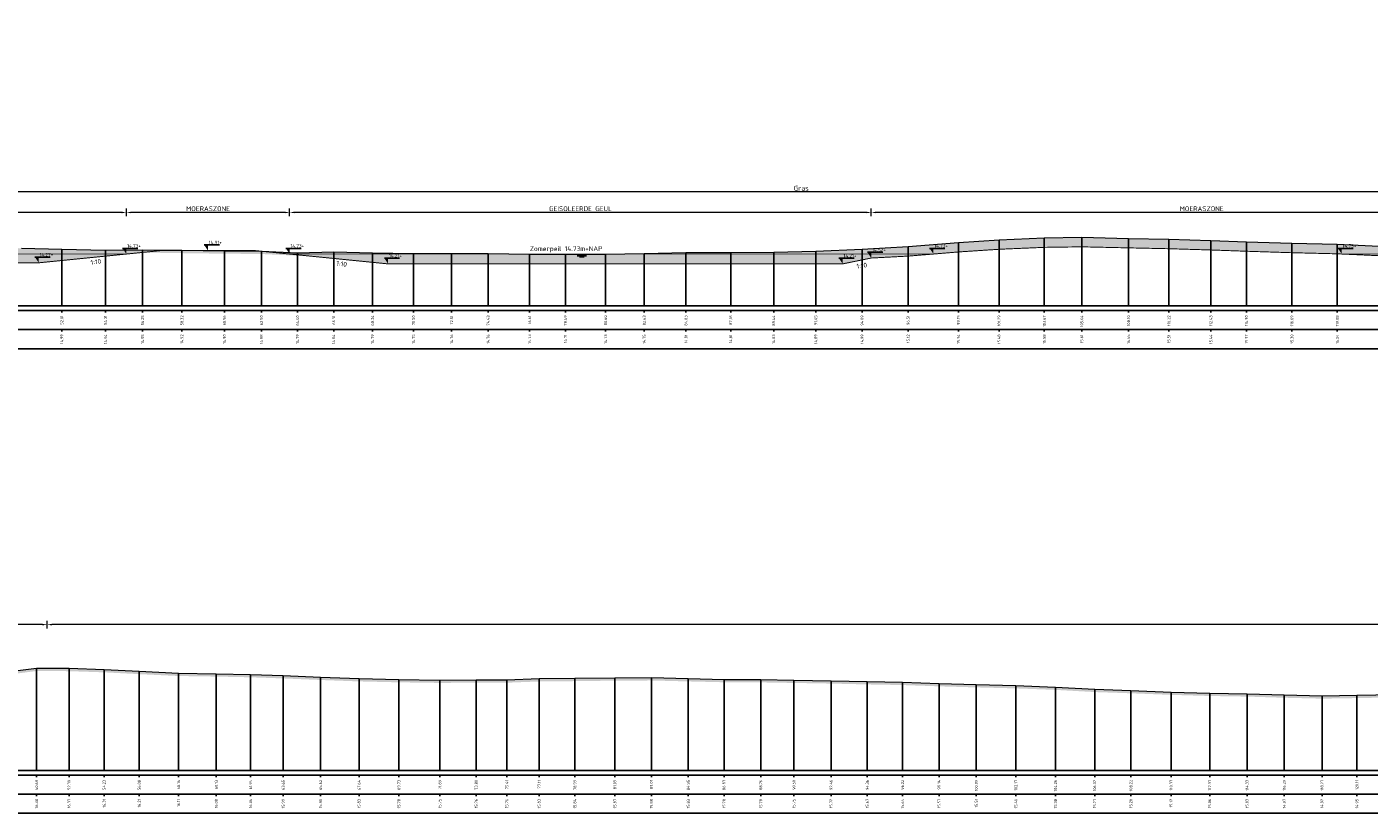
# Model space of a CAD drawing. Header units: metres. Extents: x 197883 to 206898, y 361907 to 364395.
# Tile 145 of 256: x 205834 to 205905, y 363800 to 363841. Entities that reach past the tile are written whole.
import ezdxf
from ezdxf.enums import TextEntityAlignment as Align

# ---------------------------------------------------------------- set-up
doc = ezdxf.new("R2010")
doc.units = ezdxf.units.M
doc.header["$PDMODE"] = 35
doc.header["$PDSIZE"] = 0.075
for name, color, linetype, lineweight in [('B-ME-OB-WATERLIJN-GD1', 150, 'Continuous', 25), ('N-WE-GW-TALUD-T18', 1, 'Continuous', 18), ('TDNA0312_dempen', 41, 'Continuous', 30), ('X-ME-AL-PROFIEL_HUIDIG MAAIVELD-GD', 252, 'Continuous', 0), ('X-XX-AL-DETAIL1-M', 7, 'Continuous', 18), ('X-XX-AL-DETAIL2-M', 11, 'Continuous', 18), ('X-XX-AL-PEILMAAT-SD', 7, 'Continuous', 25)]:
    doc.layers.add(name, color=color, linetype=linetype, lineweight=lineweight)
for name, color, linetype in [('TDNT----_profiel_txt', 10, 'Continuous'), ('X-ME-AL-PROFIEL_WATERLIJN-GD', 150, 'Continuous'), ('X-ME-AL-PROFIELRASTER-S', 7, 'Continuous'), ('XDNL----_dijkcontour', 10, 'Continuous')]:
    doc.layers.add(name, color=color, linetype=linetype)
doc.styles.add('ENV-P', font='ISOCP.SHX')
doc.styles.add('NLCS-ISO', font='NLCS-ISO.ttf', dxfattribs={"height": 1.8})
doc.styles.add('NLCS-ISO-ANNOTATIVE-T18', font='NLCS-ISO.ttf', dxfattribs={"height": 1.8})
doc.styles.add('NLCS-ISO-M100-T25', font='NLCS-ISO.ttf', dxfattribs={"height": 0.25})
doc.dimstyles.new('NLCS-M100-T25-PIJL_L2_H1', dxfattribs={"dimscale": 0.1, "dimtxt": 2.5, "dimasz": 2.5, "dimexe": 2, "dimexo": 2, "dimgap": 0.7, "dimtad": 1, "dimzin": 0, "dimdsep": 46, "dimtxsty": 'NLCS-ISO-M100-T25', "dimcen": 0, "dimdle": 2, "dimclrd": 256, "dimclre": 256, "dimclrt": 256, "dimadec": 1, "dimazin": 0, "dimtfac": 1, "dimtdec": 3, "dimtofl": 0, "dimtmove": 0, "dimatfit": 3, "dimfxl": 2, "dimfxlon": 1, "dimtfillclr": 256, "dimtolj": 1, "dimtzin": 0, "dimlwd": -1, "dimlwe": -1, "dimarcsym": 0})

# ---------------------------------------------------------------- blocks, each defined once
blk = doc.blocks.new('SAL-PROFIELRASTER_BALK_EIND1-D')
at = {"color": 0, "linetype": 'ByBlock', "lineweight": -2, "flags": 128}
for points in [[(0, 0), (1, 0)], [(0, -2.5), (1, -2.5)], [(0, -12.5), (1, -12.5)]]:
    blk.add_lwpolyline(points, dxfattribs=at)
blk = doc.blocks.new('SAL-PROFIELRASTER_BALK_EIND2-D')
at = {"color": 0, "linetype": 'ByBlock', "lineweight": -2}
blk.add_line((1, -12.5), (0, -12.5), dxfattribs=at)
blk = doc.blocks.new('SAL-PROFIELRASTER_BALK_DATA-D')
at = {"color": 0, "linetype": 'ByBlock', "lineweight": -2}
blk.add_lwpolyline([(0, -3.5), (0, -2.5)], dxfattribs=at)
at = {"color": 0, "linetype": 'ByBlock', "lineweight": -2, "style": 'NLCS-ISO-ANNOTATIVE-T18'}
blk.add_attdef('GETAL', text='', height=1.5, rotation=90, dxfattribs=at).set_placement((0.75, -5), align=Align.RIGHT)
blk = doc.blocks.new('SAL-PROFIELRASTER_AANHAAL-D')
at = {"color": 9, "linetype": 'ByBlock', "lineweight": -2, "flags": 128}
blk.add_lwpolyline([(0, 1), (0, 0)], dxfattribs=at)
blk = doc.blocks.new('*D201')
at = {"layer": 'Defpoints', "color": 0, "transparency": 16777216}
for p in [(205787.059, 363832.422), (205787.059, 363826.751), (205962.44, 363826.751)]:
    blk.add_point(p, dxfattribs=at)
at = {"layer": 'X-XX-AL-DETAIL1-M', "color": 253, "transparency": 16777216}
for p, q in [((205787.059, 363832.222), (205787.059, 363832.622)), ((205962.19, 363832.422), (205787.309, 363832.422)), ((205962.44, 363832.222), (205962.44, 363832.622))]:
    blk.add_line(p, q, dxfattribs=at)
for points in [[(205787.309, 363832.464), (205787.309, 363832.381), (205787.059, 363832.422)], [(205962.19, 363832.464), (205962.19, 363832.381), (205962.44, 363832.422)]]:
    blk.add_solid(points, dxfattribs=at)
at = {"layer": 'X-XX-AL-DETAIL1-M', "color": 253, "transparency": 16777216, "insert": (205874.75, 363832.617), "char_height": 0.25, "attachment_point": 5, "style": 'NLCS-ISO-M100-T25'}
blk.add_mtext('\\A1;Gras', dxfattribs=at)
blk = doc.blocks.new('*D206')
at = {"layer": 'Defpoints', "color": 0, "transparency": 16777216}
for p in [(205835.099, 363809.662), (205835.099, 363801.997), (206040.29, 363801.997)]:
    blk.add_point(p, dxfattribs=at)
at = {"layer": 'X-XX-AL-DETAIL1-M', "color": 253, "transparency": 16777216}
for p, q in [((205835.099, 363809.462), (205835.099, 363809.862)), ((206040.04, 363809.662), (205835.349, 363809.662)), ((206040.29, 363809.462), (206040.29, 363809.862))]:
    blk.add_line(p, q, dxfattribs=at)
for points in [[(205835.349, 363809.703), (205835.349, 363809.62), (205835.099, 363809.662)], [(206040.04, 363809.703), (206040.04, 363809.62), (206040.29, 363809.662)]]:
    blk.add_solid(points, dxfattribs=at)
at = {"layer": 'X-XX-AL-DETAIL1-M', "color": 253, "transparency": 16777216, "insert": (205937.694, 363809.857), "char_height": 0.25, "attachment_point": 5, "style": 'NLCS-ISO-M100-T25'}
blk.add_mtext('\\A1;Gras', dxfattribs=at)
blk = doc.blocks.new('*D235')
at = {"layer": 'Defpoints', "color": 0, "transparency": 16777216}
for p in [(205829.954, 363809.662), (205829.954, 363801.997), (205835.099, 363801.997)]:
    blk.add_point(p, dxfattribs=at)
at = {"layer": 'X-XX-AL-DETAIL1-M', "color": 253, "transparency": 16777216}
for p, q in [((205829.954, 363809.462), (205829.954, 363809.862)), ((205834.849, 363809.662), (205830.204, 363809.662)), ((205835.099, 363809.462), (205835.099, 363809.862))]:
    blk.add_line(p, q, dxfattribs=at)
for points in [[(205830.204, 363809.703), (205830.204, 363809.62), (205829.954, 363809.662)], [(205834.849, 363809.703), (205834.849, 363809.62), (205835.099, 363809.662)]]:
    blk.add_solid(points, dxfattribs=at)
at = {"layer": 'X-XX-AL-DETAIL1-M', "color": 253, "transparency": 16777216, "insert": (205832.526, 363809.894), "char_height": 0.25, "attachment_point": 5, "style": 'NLCS-ISO-M100-T25'}
blk.add_mtext('\\A1;Ruigte', dxfattribs=at)
blk = doc.blocks.new('SAL-PEILMAAT_INFRACAD_H01-SOD')
blk.add_line((-2, 3), (6, 3))
blk.add_solid([(-2, 3), (0, 3), (0, 0)])
at = {"style": 'NLCS-ISO'}
blk.add_attdef('...', (0.4, 3.4), '', height=1.8, dxfattribs=at)
blk = doc.blocks.new('*D295')
at = {"layer": 'Defpoints', "color": 0, "transparency": 16777216}
for p in [(205878.432, 363831.341), (205878.432, 363828.944), (205913.174, 363828.955)]:
    blk.add_point(p, dxfattribs=at)
at = {"layer": 'X-XX-AL-DETAIL2-M', "transparency": 16777216}
for p, q in [((205878.432, 363831.141), (205878.432, 363831.541)), ((205913.174, 363831.141), (205913.174, 363831.541)), ((205912.924, 363831.341), (205878.682, 363831.341))]:
    blk.add_line(p, q, dxfattribs=at)
for points in [[(205878.682, 363831.382), (205878.682, 363831.299), (205878.432, 363831.341)], [(205912.924, 363831.382), (205912.924, 363831.299), (205913.174, 363831.341)]]:
    blk.add_solid(points, dxfattribs=at)
at = {"layer": 'X-XX-AL-DETAIL2-M', "transparency": 16777216, "insert": (205895.803, 363831.536), "char_height": 0.25, "attachment_point": 5, "style": 'NLCS-ISO-M100-T25'}
blk.add_mtext('\\A1;MOERASZONE', dxfattribs=at)
blk = doc.blocks.new('*D296')
at = {"layer": 'Defpoints', "color": 0, "transparency": 16777216}
for p in [(205847.848, 363831.341), (205847.848, 363829.154), (205878.432, 363828.944)]:
    blk.add_point(p, dxfattribs=at)
at = {"layer": 'X-XX-AL-DETAIL2-M', "transparency": 16777216}
for p, q in [((205847.848, 363831.141), (205847.848, 363831.541)), ((205878.432, 363831.141), (205878.432, 363831.541)), ((205878.182, 363831.341), (205848.098, 363831.341))]:
    blk.add_line(p, q, dxfattribs=at)
for points in [[(205848.098, 363831.382), (205848.098, 363831.299), (205847.848, 363831.341)], [(205878.182, 363831.382), (205878.182, 363831.299), (205878.432, 363831.341)]]:
    blk.add_solid(points, dxfattribs=at)
at = {"layer": 'X-XX-AL-DETAIL2-M', "transparency": 16777216, "insert": (205863.14, 363831.536), "char_height": 0.25, "attachment_point": 5, "style": 'NLCS-ISO-M100-T25'}
blk.add_mtext('\\A1;GEISOLEERDE GEUL', dxfattribs=at)
blk = doc.blocks.new('*D298')
at = {"layer": 'Defpoints', "color": 0, "transparency": 16777216}
for p in [(205818.706, 363831.341), (205818.706, 363829.099), (205839.264, 363829.154)]:
    blk.add_point(p, dxfattribs=at)
at = {"layer": 'X-XX-AL-DETAIL2-M', "transparency": 16777216}
for p, q in [((205818.706, 363831.141), (205818.706, 363831.541)), ((205839.264, 363831.141), (205839.264, 363831.541)), ((205839.014, 363831.341), (205818.956, 363831.341))]:
    blk.add_line(p, q, dxfattribs=at)
for points in [[(205818.956, 363831.382), (205818.956, 363831.299), (205818.706, 363831.341)], [(205839.014, 363831.382), (205839.014, 363831.299), (205839.264, 363831.341)]]:
    blk.add_solid(points, dxfattribs=at)
at = {"layer": 'X-XX-AL-DETAIL2-M', "transparency": 16777216, "insert": (205828.985, 363831.536), "char_height": 0.25, "attachment_point": 5, "style": 'NLCS-ISO-M100-T25'}
blk.add_mtext('\\A1;GEISOLEERDE GEUL', dxfattribs=at)
blk = doc.blocks.new('*D352')
at = {"layer": 'Defpoints', "color": 0, "transparency": 16777216}
for p in [(205839.264, 363831.341), (205839.264, 363829.154), (205847.848, 363829.154)]:
    blk.add_point(p, dxfattribs=at)
at = {"layer": 'X-XX-AL-DETAIL2-M', "transparency": 16777216}
for p, q in [((205839.264, 363831.141), (205839.264, 363831.541)), ((205847.848, 363831.141), (205847.848, 363831.541)), ((205847.598, 363831.341), (205839.514, 363831.341))]:
    blk.add_line(p, q, dxfattribs=at)
for points in [[(205839.514, 363831.382), (205839.514, 363831.299), (205839.264, 363831.341)], [(205847.598, 363831.382), (205847.598, 363831.299), (205847.848, 363831.341)]]:
    blk.add_solid(points, dxfattribs=at)
at = {"layer": 'X-XX-AL-DETAIL2-M', "transparency": 16777216, "insert": (205843.556, 363831.536), "char_height": 0.25, "attachment_point": 5, "style": 'NLCS-ISO-M100-T25'}
blk.add_mtext('\\A1;MOERASZONE', dxfattribs=at)

msp = doc.modelspace()

# ---------------------------------------------------------------- hatches: boundary and pattern name
at = {"layer": 'TDNA0312_dempen'}
h = msp.add_hatch(color=256, dxfattribs=at)
h.paths.add_polyline_path([(205874.263, 363856.353), (205873.745, 363856.319), (205871.724, 363856.224), (205869.918, 363856.361), (205868.063, 363856.355), (205865.599, 363856.43), (205863.422, 363856.447), (205861.295, 363856.457), (205859.103, 363856.398), (205856.9, 363856.449), (205854.418, 363856.471), (205852.037, 363856.507), (205849.958, 363856.525), (205847.634, 363856.536), (205845.298, 363856.557), (205842.904, 363856.539), (205840.811, 363856.592), (205838.605, 363856.631), (205836.552, 363856.744), (205834.464, 363856.89), (205832.108, 363856.938), (205829.943, 363857.026), (205827.929, 363857.095), (205826.759, 363857.109), (205828.346, 363856.58), (205829.925, 363856.526), (205832.093, 363856.438), (205834.441, 363856.39), (205836.521, 363856.245), (205838.587, 363856.131), (205840.8, 363856.092), (205842.899, 363856.039), (205845.297, 363856.057), (205845.508, 363856.055), (205846.689, 363855.898), (205871.141, 363855.898), (205877.765, 363856.576)])
h.paths.add_polyline_path([(205834.644, 363828.692), (205841.056, 363829.333), (205843.556, 363829.333), (205842.182, 363829.351), (205840.113, 363829.381), (205838.166, 363829.364), (205835.868, 363829.414), (205833.74, 363829.461), (205831.616, 363829.487), (205829.474, 363829.512), (205827.391, 363829.547), (205825.152, 363829.579), (205823.102, 363829.604), (205821.377, 363829.685), (205819.609, 363829.603), (205817.392, 363829.592), (205815.494, 363829.565), (205813.407, 363829.548), (205811.319, 363829.532), (205809.074, 363829.563), (205807.07, 363829.603), (205805.031, 363829.676), (205803.117, 363829.782), (205800.697, 363829.947), (205798.588, 363830.178), (205796.323, 363830.319), (205795.919, 363830.331), (205797.717, 363829.731), (205798.545, 363829.68), (205800.652, 363829.449), (205803.087, 363829.283), (205805.008, 363829.177), (205807.056, 363829.103), (205809.065, 363829.063), (205811.317, 363829.032), (205813.411, 363829.048), (205815.499, 363829.065), (205817.397, 363829.092), (205818.706, 363829.099), (205821.606, 363828.692)])
h.paths.add_polyline_path([(205846.364, 363829.303), (205853.028, 363828.636), (205876.926, 363828.636), (205878.432, 363828.944), (205880.403, 363829.047), (205883.048, 363829.266), (205885.176, 363829.406), (205887.544, 363829.506), (205889.497, 363829.533), (205891.953, 363829.479), (205894.068, 363829.434), (205896.27, 363829.368), (205898.137, 363829.301), (205900.533, 363829.224), (205902.917, 363829.166), (205905.499, 363829.05), (205907.904, 363829.05), (205910.123, 363828.971), (205912.398, 363828.956), (205913.174, 363828.955), (205915.126, 363828.634), (205950.386, 363828.634), (205952.756, 363829.127), (205954.972, 363829.168), (205957.228, 363829.197), (205959.528, 363829.25), (205961.282, 363829.346), (205962.406, 363829.353), (205963.208, 363829.239), (205965.775, 363829.189), (205965.784, 363829.689), (205963.249, 363829.738), (205962.44, 363829.853), (205961.267, 363829.846), (205959.509, 363829.749), (205957.219, 363829.697), (205954.964, 363829.668), (205952.387, 363829.62), (205949.905, 363829.509), (205947.204, 363829.454), (205944.991, 363829.362), (205942.618, 363829.252), (205940.697, 363829.154), (205939.224, 363829.052), (205937.25, 363828.965), (205935.629, 363828.957), (205933.603, 363829.022), (205931.727, 363829.149), (205930.417, 363829.177), (205928.071, 363829.284), (205925.69, 363829.39), (205922.032, 363829.39), (205919.596, 363829.436), (205917.21, 363829.432), (205914.649, 363829.451), (205912.4, 363829.456), (205910.133, 363829.471), (205907.913, 363829.55), (205905.51, 363829.55), (205902.934, 363829.665), (205900.547, 363829.724), (205898.154, 363829.8), (205896.287, 363829.867), (205894.081, 363829.934), (205891.964, 363829.979), (205889.499, 363830.033), (205887.53, 363830.006), (205885.149, 363829.905), (205883.011, 363829.764), (205880.369, 363829.546), (205877.949, 363829.419), (205875.513, 363829.313), (205873.299, 363829.259), (205871.042, 363829.237), (205868.688, 363829.233), (205866.494, 363829.175), (205864.461, 363829.156), (205862.348, 363829.141), (205860.466, 363829.154), (205858.289, 363829.185), (205856.367, 363829.189), (205854.359, 363829.179), (205852.204, 363829.22), (205850.166, 363829.27), (205848.258, 363829.218), (205846.364, 363829.306), (205846.324, 363829.307)])
at = {"layer": 'X-ME-AL-PROFIEL_HUIDIG MAAIVELD-GD'}
h = msp.add_hatch(dxfattribs=at)
h.set_pattern_fill('AGR-MAAIVELD', color=256, scale=0.05, pattern_type=2)
h.set_pattern_definition([(45, (-18.044, 287.2977), (-0.25000007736, 0.25000007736), []), (45, (-18.0797, 287.3334), (0, 0.50000015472), [0.3535535, -0.3535535]), (45, (-18.11543, 287.36912), (0, 0.50000015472), [0.3535535, -0.3535535]), (45, (-18.15164, 287.40533), (0, 0.50000015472), [0.3535535, -0.3535535]), (45, (-18.18686, 287.44055), (0, 0.50000015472), [0.3535535, -0.3535535]), (45, (-18.22257, 287.47626), (0, 0.50000015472), [0.3535535, -0.3535535]), (45, (-18.2583, 287.51198), (0, 0.50000015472), [0.3535535, -0.3535535]), (315, (-18.044, 287.2977), (0.25000007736, 0.25000007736), []), (315, (-18.0083, 287.3334), (0.50000015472, -1e-16), [0.3535535, -0.3535535]), (315, (-17.97257, 287.36912), (0.50000015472, -1e-16), [0.3535535, -0.3535535]), (315, (-17.93636, 287.40533), (0.50000015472, -1e-16), [0.3535535, -0.3535535]), (315, (-17.90114, 287.44055), (0.50000015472, -1e-16), [0.3535535, -0.3535535]), (315, (-17.86543, 287.47626), (0.50000015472, -1e-16), [0.3535535, -0.3535535]), (315, (-17.8297, 287.51198), (0.50000015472, -1e-16), [0.3535535, -0.3535535])])
h.paths.add_polyline_path([(205965.784, 363829.689), (205963.249, 363829.738), (205962.44, 363829.853), (205961.267, 363829.846), (205959.509, 363829.749), (205957.219, 363829.697), (205954.964, 363829.668), (205952.387, 363829.62), (205949.905, 363829.509), (205947.204, 363829.454), (205944.991, 363829.362), (205942.618, 363829.252), (205940.697, 363829.154), (205939.224, 363829.052), (205937.25, 363828.965), (205935.629, 363828.957), (205933.603, 363829.022), (205931.727, 363829.149), (205930.417, 363829.177), (205928.071, 363829.284), (205925.69, 363829.39), (205922.032, 363829.39), (205919.596, 363829.436), (205917.21, 363829.432), (205914.649, 363829.451), (205912.4, 363829.456), (205910.133, 363829.471), (205907.913, 363829.55), (205905.51, 363829.55), (205902.934, 363829.665), (205900.547, 363829.724), (205898.154, 363829.8), (205896.287, 363829.867), (205894.081, 363829.934), (205891.964, 363829.979), (205889.499, 363830.033), (205887.53, 363830.006), (205885.149, 363829.905), (205883.011, 363829.764), (205880.369, 363829.546), (205877.949, 363829.419), (205875.513, 363829.313), (205873.299, 363829.259), (205871.042, 363829.237), (205868.688, 363829.233), (205866.494, 363829.175), (205864.461, 363829.156), (205862.348, 363829.141), (205860.466, 363829.154), (205858.289, 363829.185), (205856.367, 363829.189), (205854.359, 363829.179), (205852.204, 363829.22), (205850.166, 363829.27), (205848.258, 363829.218), (205846.364, 363829.306), (205844.416, 363829.322), (205842.182, 363829.351), (205840.113, 363829.381), (205838.166, 363829.364), (205835.868, 363829.414), (205833.74, 363829.461), (205831.616, 363829.487), (205829.474, 363829.512), (205827.391, 363829.547), (205825.152, 363829.579), (205823.102, 363829.604), (205821.377, 363829.685), (205819.609, 363829.603), (205817.392, 363829.592), (205815.494, 363829.565), (205813.407, 363829.548), (205811.319, 363829.532), (205809.074, 363829.563), (205807.07, 363829.603), (205805.031, 363829.676), (205803.117, 363829.782), (205800.697, 363829.947), (205798.588, 363830.178), (205796.323, 363830.319), (205793.939, 363830.388), (205791.681, 363830.371), (205789.629, 363830.382), (205787.728, 363830.399), (205786.812, 363830.299), (205785.182, 363829.817), (205783.859, 363829.303), (205783.859, 363829.153), (205785.182, 363829.667), (205786.812, 363830.149), (205787.728, 363830.249), (205789.629, 363830.232), (205791.681, 363830.221), (205793.939, 363830.238), (205796.323, 363830.169), (205798.588, 363830.028), (205800.697, 363829.797), (205803.117, 363829.632), (205805.031, 363829.526), (205807.07, 363829.453), (205809.074, 363829.413), (205811.319, 363829.382), (205813.407, 363829.398), (205815.494, 363829.415), (205817.392, 363829.442), (205819.609, 363829.453), (205821.377, 363829.535), (205823.102, 363829.454), (205825.152, 363829.429), (205827.391, 363829.397), (205829.474, 363829.362), (205831.616, 363829.337), (205833.74, 363829.311), (205835.868, 363829.264), (205838.166, 363829.214), (205840.113, 363829.231), (205842.182, 363829.201), (205844.416, 363829.172), (205846.364, 363829.156), (205848.258, 363829.068), (205850.166, 363829.12), (205852.204, 363829.07), (205854.359, 363829.029), (205856.367, 363829.039), (205858.289, 363829.035), (205860.466, 363829.004), (205862.348, 363828.991), (205864.461, 363829.006), (205866.494, 363829.025), (205868.688, 363829.083), (205871.042, 363829.087), (205873.299, 363829.109), (205875.513, 363829.163), (205877.949, 363829.269), (205880.369, 363829.396), (205883.011, 363829.614), (205885.149, 363829.755), (205887.53, 363829.856), (205889.499, 363829.883), (205891.964, 363829.829), (205894.081, 363829.784), (205896.287, 363829.717), (205898.154, 363829.65), (205900.547, 363829.574), (205902.934, 363829.515), (205905.51, 363829.4), (205907.913, 363829.4), (205910.133, 363829.321), (205912.4, 363829.306), (205914.649, 363829.301), (205917.21, 363829.282), (205919.596, 363829.286), (205922.032, 363829.24), (205925.69, 363829.24), (205928.071, 363829.134), (205930.417, 363829.027), (205931.727, 363828.999), (205933.603, 363828.872), (205935.629, 363828.807), (205937.25, 363828.815), (205939.224, 363828.902), (205940.697, 363829.004), (205942.618, 363829.102), (205944.991, 363829.212), (205947.204, 363829.304), (205949.905, 363829.359), (205952.387, 363829.47), (205954.964, 363829.518), (205957.219, 363829.547), (205959.509, 363829.599), (205961.267, 363829.696), (205962.44, 363829.703), (205963.249, 363829.588), (205965.784, 363829.539)])
h = msp.add_hatch(dxfattribs=at)
h.set_pattern_fill('AGR-MAAIVELD', color=256, scale=0.05, pattern_type=2)
h.set_pattern_definition([(45, (-18.044, 300.36698), (-0.25000007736, 0.25000007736), []), (45, (-18.0797, 300.4027), (0, 0.50000015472), [0.3535535, -0.3535535]), (45, (-18.11543, 300.4384), (0, 0.50000015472), [0.3535535, -0.3535535]), (45, (-18.15164, 300.47462), (0, 0.50000015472), [0.3535535, -0.3535535]), (45, (-18.18686, 300.50984), (0, 0.50000015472), [0.3535535, -0.3535535]), (45, (-18.22257, 300.54555), (0, 0.50000015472), [0.3535535, -0.3535535]), (45, (-18.2583, 300.58127), (0, 0.50000015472), [0.3535535, -0.3535535]), (315, (-18.044, 300.36698), (0.25000007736, 0.25000007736), []), (315, (-18.0083, 300.4027), (0.50000015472, -1e-16), [0.3535535, -0.3535535]), (315, (-17.97257, 300.4384), (0.50000015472, -1e-16), [0.3535535, -0.3535535]), (315, (-17.93636, 300.47462), (0.50000015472, -1e-16), [0.3535535, -0.3535535]), (315, (-17.90114, 300.50984), (0.50000015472, -1e-16), [0.3535535, -0.3535535]), (315, (-17.86543, 300.54555), (0.50000015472, -1e-16), [0.3535535, -0.3535535]), (315, (-17.8297, 300.58127), (0.50000015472, -1e-16), [0.3535535, -0.3535535])])
h.paths.add_polyline_path([(206040.922, 363806.91), (206040.922, 363806.76), (206040.29, 363806.78), (206039.434, 363806.717), (206036.984, 363806.652), (206034.483, 363806.694), (206031.974, 363806.701), (206029.75, 363806.714), (206027.797, 363806.702), (206025.385, 363806.717), (206022.882, 363806.696), (206020.63, 363806.695), (206018.4, 363806.628), (206016.144, 363806.556), (206013.871, 363806.421), (206011.878, 363806.337), (206009.697, 363806.305), (206007.742, 363806.325), (206005.542, 363806.366), (206003.474, 363806.303), (206001.389, 363806.247), (205999.113, 363806.145), (205996.659, 363806.074), (205994.307, 363805.951), (205992.266, 363805.915), (205990.176, 363805.887), (205987.939, 363805.87), (205985.877, 363805.9), (205983.763, 363805.839), (205981.763, 363805.866), (205979.701, 363805.781), (205977.448, 363805.801), (205975.444, 363805.809), (205973.472, 363805.79), (205971.544, 363805.803), (205969.716, 363805.83), (205967.667, 363805.929), (205965.623, 363805.995), (205963.521, 363805.994), (205961.651, 363805.976), (205959.553, 363805.945), (205957.82, 363805.947), (205955.567, 363805.956), (205953.473, 363806.06), (205951.484, 363806.183), (205949.464, 363806.309), (205947.487, 363806.423), (205945.407, 363806.553), (205943.244, 363806.616), (205941.407, 363806.657), (205939.416, 363806.637), (205937.238, 363806.66), (205935.246, 363806.636), (205933.269, 363806.651), (205931.183, 363806.665), (205929.19, 363806.711), (205927.334, 363806.73), (205925.221, 363806.772), (205923.26, 363806.802), (205921.366, 363806.86), (205919.439, 363806.879), (205917.4, 363806.894), (205915.328, 363806.815), (205913.49, 363806.617), (205911.67, 363806.37), (205909.802, 363806.104), (205907.976, 363805.91), (205905.957, 363805.833), (205903.966, 363805.799), (205902.133, 363805.769), (205900.146, 363805.817), (205898.192, 363805.877), (205896.225, 363805.909), (205894.194, 363805.969), (205892.083, 363806.051), (205890.178, 363806.116), (205888.118, 363806.231), (205886.031, 363806.309), (205883.951, 363806.361), (205881.995, 363806.417), (205880.078, 363806.485), (205878.219, 363806.517), (205876.314, 363806.562), (205874.364, 363806.595), (205872.62, 363806.624), (205870.69, 363806.631), (205868.807, 363806.675), (205866.868, 363806.725), (205864.949, 363806.716), (205862.846, 363806.69), (205860.967, 363806.672), (205859.266, 363806.608), (205857.656, 363806.611), (205855.75, 363806.597), (205853.59, 363806.627), (205851.501, 363806.676), (205849.476, 363806.751), (205847.51, 363806.833), (205845.796, 363806.892), (205843.989, 363806.93), (205842.011, 363806.96), (205839.936, 363807.059), (205838.093, 363807.153), (205836.25, 363807.214), (205834.544, 363807.223), (205833.554, 363807.098), (205832.055, 363806.687), (205830.961, 363806.301), (205829.954, 363805.777), (205829.04, 363805.371), (205827.353, 363805.262), (205825.489, 363805.124), (205824.557, 363804.9), (205822.769, 363804.581), (205821.6, 363804.681), (205820.075, 363804.612), (205818.656, 363804.579), (205817.321, 363804.574), (205816.051, 363805.057), (205814.377, 363805.211), (205812.952, 363805.239), (205811.783, 363805.269), (205810.347, 363805.64), (205809.236, 363806.141), (205808.261, 363806.71), (205806.796, 363807.094), (205804.768, 363807.093), (205802.865, 363807.064), (205800.317, 363807.042), (205797.51, 363807.033), (205794.666, 363807.026), (205791.843, 363807.038), (205789.176, 363807.055), (205786.385, 363807.023), (205783.859, 363807.033), (205783.859, 363807.183), (205786.385, 363807.173), (205789.176, 363807.205), (205791.843, 363807.188), (205794.666, 363807.176), (205797.51, 363807.183), (205800.317, 363807.192), (205802.865, 363807.214), (205804.768, 363807.243), (205806.796, 363807.244), (205808.261, 363806.86), (205809.236, 363806.291), (205810.347, 363805.79), (205811.783, 363805.419), (205812.952, 363805.389), (205814.377, 363805.361), (205816.051, 363805.207), (205817.321, 363804.724), (205818.656, 363804.729), (205820.075, 363804.762), (205821.6, 363804.831), (205822.769, 363804.731), (205824.557, 363805.05), (205825.489, 363805.274), (205827.353, 363805.412), (205829.04, 363805.521), (205829.954, 363805.927), (205830.961, 363806.451), (205832.055, 363806.837), (205833.554, 363807.248), (205834.544, 363807.373), (205836.25, 363807.364), (205838.093, 363807.303), (205839.936, 363807.209), (205842.011, 363807.11), (205843.989, 363807.08), (205845.796, 363807.042), (205847.51, 363806.983), (205849.476, 363806.901), (205851.501, 363806.826), (205853.59, 363806.777), (205855.75, 363806.747), (205857.656, 363806.761), (205859.266, 363806.758), (205860.967, 363806.822), (205862.846, 363806.84), (205864.949, 363806.866), (205866.868, 363806.875), (205868.807, 363806.825), (205870.69, 363806.781), (205872.62, 363806.774), (205874.364, 363806.745), (205876.314, 363806.712), (205878.219, 363806.667), (205880.078, 363806.635), (205881.995, 363806.567), (205883.951, 363806.511), (205886.031, 363806.459), (205888.118, 363806.381), (205890.178, 363806.266), (205892.083, 363806.201), (205894.194, 363806.119), (205896.225, 363806.059), (205898.192, 363806.027), (205900.146, 363805.967), (205902.133, 363805.919), (205903.966, 363805.949), (205905.957, 363805.983), (205907.976, 363806.06), (205909.802, 363806.254), (205911.67, 363806.52), (205913.49, 363806.767), (205915.328, 363806.965), (205917.4, 363807.044), (205919.439, 363807.029), (205921.366, 363807.01), (205923.26, 363806.952), (205925.221, 363806.922), (205927.334, 363806.88), (205929.19, 363806.861), (205931.183, 363806.815), (205933.269, 363806.801), (205935.246, 363806.786), (205937.238, 363806.81), (205939.416, 363806.787), (205941.407, 363806.807), (205943.244, 363806.766), (205945.407, 363806.703), (205947.487, 363806.573), (205949.464, 363806.459), (205951.484, 363806.333), (205953.473, 363806.21), (205955.567, 363806.106), (205957.82, 363806.097), (205959.553, 363806.095), (205961.651, 363806.126), (205963.521, 363806.144), (205965.623, 363806.145), (205967.667, 363806.079), (205969.716, 363805.98), (205971.544, 363805.953), (205973.472, 363805.94), (205975.444, 363805.959), (205977.448, 363805.951), (205979.701, 363805.931), (205981.763, 363806.016), (205983.763, 363805.989), (205985.877, 363806.05), (205987.939, 363806.02), (205990.176, 363806.037), (205992.266, 363806.065), (205994.307, 363806.101), (205996.659, 363806.224), (205999.113, 363806.295), (206001.389, 363806.397), (206003.474, 363806.453), (206005.542, 363806.516), (206007.742, 363806.475), (206009.697, 363806.455), (206011.878, 363806.487), (206013.871, 363806.571), (206016.144, 363806.706), (206018.4, 363806.778), (206020.63, 363806.845), (206022.882, 363806.846), (206025.385, 363806.867), (206027.797, 363806.852), (206029.75, 363806.864), (206031.974, 363806.851), (206034.483, 363806.844), (206036.984, 363806.802), (206039.434, 363806.867), (206040.29, 363806.93)])

# ---------------------------------------------------------------- linework, layer by layer
at = {"layer": 'B-ME-OB-WATERLIJN-GD1', "const_width": 0.025}
for points in [[(205839.264, 363829.154), (205805.636, 363829.154)], [(205881.699, 363829.154), (205847.848, 363829.154)], [(205954.217, 363829.154), (205903.17, 363829.154)]]:
    msp.add_lwpolyline(points, dxfattribs=at)
at = {"layer": 'X-ME-AL-PROFIEL_HUIDIG MAAIVELD-GD'}
for points in [[(205833.74, 363829.461), (205835.868, 363829.414), (205838.166, 363829.364), (205840.113, 363829.381), (205842.182, 363829.351), (205844.416, 363829.322), (205846.364, 363829.306), (205848.258, 363829.218), (205850.166, 363829.27), (205852.204, 363829.22), (205854.359, 363829.179), (205856.367, 363829.189), (205858.289, 363829.185), (205860.466, 363829.154), (205862.348, 363829.141), (205864.461, 363829.156), (205866.494, 363829.175), (205868.688, 363829.233), (205871.042, 363829.237), (205873.299, 363829.259), (205875.513, 363829.313), (205877.949, 363829.419), (205880.369, 363829.546), (205883.011, 363829.764), (205885.149, 363829.905), (205887.53, 363830.006), (205889.499, 363830.033), (205891.964, 363829.979), (205894.081, 363829.934), (205896.287, 363829.867), (205898.154, 363829.8), (205900.547, 363829.724), (205902.934, 363829.665), (205905.51, 363829.55)], [(205833.554, 363807.248), (205834.544, 363807.373), (205836.25, 363807.364), (205838.093, 363807.303), (205839.936, 363807.209), (205842.011, 363807.11), (205843.989, 363807.08), (205845.796, 363807.042), (205847.51, 363806.983), (205849.476, 363806.901), (205851.501, 363806.826), (205853.59, 363806.777), (205855.75, 363806.747), (205857.656, 363806.761), (205859.266, 363806.758), (205860.967, 363806.822), (205862.846, 363806.84), (205864.949, 363806.866), (205866.868, 363806.875), (205868.807, 363806.825), (205870.69, 363806.781), (205872.62, 363806.774), (205874.364, 363806.745), (205876.314, 363806.712), (205878.219, 363806.667), (205880.078, 363806.635), (205881.995, 363806.567), (205883.951, 363806.511), (205886.031, 363806.459), (205888.118, 363806.381), (205890.178, 363806.266), (205892.083, 363806.201), (205894.194, 363806.119), (205896.225, 363806.059), (205898.192, 363806.027), (205900.146, 363805.967), (205902.133, 363805.919), (205903.966, 363805.949), (205905.957, 363805.983)]]:
    msp.add_lwpolyline(points, dxfattribs=at)
at = {"layer": 'X-ME-AL-PROFIEL_WATERLIJN-GD'}
for points in [[(205862.965, 363829.065), (205863.465, 363829.065)], [(205863.082, 363829.011), (205863.332, 363829.011)]]:
    msp.add_lwpolyline(points, dxfattribs=at)
at = {"layer": 'XDNL----_dijkcontour', "const_width": 0.05}
for points in [[(205913.174, 363828.955), (205912.398, 363828.956), (205910.123, 363828.971), (205907.904, 363829.05), (205905.499, 363829.05), (205902.917, 363829.166), (205900.533, 363829.224), (205898.137, 363829.301), (205896.27, 363829.368), (205894.068, 363829.434), (205891.953, 363829.479), (205889.497, 363829.533), (205887.544, 363829.506), (205885.176, 363829.406), (205883.048, 363829.266), (205880.403, 363829.047), (205878.432, 363828.944)], [(205818.706, 363829.099), (205821.606, 363828.692), (205834.644, 363828.692)], [(205834.644, 363828.692), (205841.056, 363829.333), (205843.556, 363829.333), (205846.056, 363829.333), (205853.028, 363828.636)], [(205853.028, 363828.636), (205876.926, 363828.636), (205878.432, 363828.944)]]:
    msp.add_lwpolyline(points, dxfattribs=at)

# ---------------------------------------------------------------- block references
at = {"layer": 'X-ME-AL-PROFIELRASTER-S'}
for p, yscale in [((205835.868, 363826.427), 2.987), ((205877.949, 363826.427), 2.992000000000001), ((205880.369, 363826.427), 3.119), ((205883.011, 363826.427), 3.337), ((205885.149, 363826.427), 3.478), ((205887.53, 363826.427), 3.579000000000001), ((205889.499, 363826.427), 3.606), ((205891.964, 363826.427), 3.552), ((205894.081, 363826.427), 3.507), ((205896.287, 363826.427), 3.44), ((205898.154, 363826.427), 3.372999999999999), ((205900.547, 363826.427), 3.297000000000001), ((205902.934, 363826.427), 3.238), ((205838.166, 363826.427), 2.936999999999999), ((205840.113, 363826.427), 2.954000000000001), ((205842.182, 363826.427), 2.923999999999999), ((205844.416, 363826.427), 2.895), ((205846.364, 363826.427), 2.879), ((205848.258, 363826.427), 2.791), ((205850.166, 363826.427), 2.843), ((205852.204, 363826.427), 2.792999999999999), ((205854.359, 363826.427), 2.752000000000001), ((205856.367, 363826.427), 2.762), ((205858.289, 363826.427), 2.757999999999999), ((205860.466, 363826.427), 2.727), ((205862.348, 363826.427), 2.714), ((205864.461, 363826.427), 2.728999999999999), ((205866.494, 363826.427), 2.747999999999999), ((205868.688, 363826.427), 2.805999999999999), ((205871.042, 363826.427), 2.81), ((205873.299, 363826.427), 2.832000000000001), ((205875.513, 363826.427), 2.885999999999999), ((205834.544, 363801.997), 5.376000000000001), ((205836.25, 363801.997), 5.367000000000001), ((205838.093, 363801.997), 5.306000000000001), ((205839.936, 363801.997), 5.212), ((205842.011, 363801.997), 5.113), ((205843.989, 363801.997), 5.082999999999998), ((205845.796, 363801.997), 5.045000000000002), ((205847.51, 363801.997), 4.986000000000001), ((205849.476, 363801.997), 4.904), ((205851.501, 363801.997), 4.829000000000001), ((205862.846, 363801.997), 4.843), ((205864.949, 363801.997), 4.869), ((205866.868, 363801.997), 4.878), ((205853.59, 363801.997), 4.779999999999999), ((205855.75, 363801.997), 4.75), ((205857.656, 363801.997), 4.763999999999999), ((205859.266, 363801.997), 4.760999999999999), ((205860.967, 363801.997), 4.824999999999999), ((205868.807, 363801.997), 4.827999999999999), ((205870.69, 363801.997), 4.784000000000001), ((205872.62, 363801.997), 4.776999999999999), ((205874.364, 363801.997), 4.747999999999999), ((205876.314, 363801.997), 4.715), ((205878.219, 363801.997), 4.67), ((205880.078, 363801.997), 4.638), ((205881.995, 363801.997), 4.57), ((205883.951, 363801.997), 4.513999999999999), ((205886.031, 363801.997), 4.462), ((205888.118, 363801.997), 4.384), ((205890.178, 363801.997), 4.269), ((205892.083, 363801.997), 4.204000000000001), ((205894.194, 363801.997), 4.122), ((205896.225, 363801.997), 4.061999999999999), ((205898.192, 363801.997), 4.029999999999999), ((205900.146, 363801.997), 3.970000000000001), ((205902.133, 363801.997), 3.922000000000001), ((205903.966, 363801.997), 3.952)]:
    msp.add_blockref('SAL-PROFIELRASTER_AANHAAL-D', p, dxfattribs=dict(at, yscale=yscale))
at = {"layer": 'X-ME-AL-PROFIELRASTER-S', "yscale": 0.1}
for name, p, xscale, zscale in [('SAL-PROFIELRASTER_BALK_EIND1-D', (205783.859, 363826.427), 182.5505301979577, 182.5505301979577), ('SAL-PROFIELRASTER_BALK_EIND2-D', (205783.859, 363825.427), 182.5505301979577, 182.5505301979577), ('SAL-PROFIELRASTER_BALK_EIND1-D', (205783.859, 363801.997), 257.6883281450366, 257.6883281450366), ('SAL-PROFIELRASTER_BALK_EIND2-D', (205783.859, 363800.997), 257.6883281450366, 257.6883281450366)]:
    msp.add_blockref(name, p, dxfattribs=dict(at, xscale=xscale, zscale=zscale))
at = {"layer": 'X-ME-AL-PROFIELRASTER-S', "xscale": 0.1, "yscale": 0.1, "zscale": 0.1}
for p, values in [((205835.868, 363826.427), {'GETAL': '52.01'}), ((205838.166, 363826.427), {'GETAL': '54.31'}), ((205840.113, 363826.427), {'GETAL': '56.25'}), ((205842.182, 363826.427), {'GETAL': '58.32'}), ((205844.416, 363826.427), {'GETAL': '60.56'}), ((205846.364, 363826.427), {'GETAL': '62.50'}), ((205848.258, 363826.427), {'GETAL': '64.40'}), ((205850.166, 363826.427), {'GETAL': '66.31'}), ((205852.204, 363826.427), {'GETAL': '68.34'}), ((205854.359, 363826.427), {'GETAL': '70.50'}), ((205856.367, 363826.427), {'GETAL': '72.51'}), ((205858.289, 363826.427), {'GETAL': '74.43'}), ((205860.466, 363826.427), {'GETAL': '76.61'}), ((205862.348, 363826.427), {'GETAL': '78.49'}), ((205864.461, 363826.427), {'GETAL': '80.60'}), ((205866.494, 363826.427), {'GETAL': '82.63'}), ((205868.688, 363826.427), {'GETAL': '84.83'}), ((205871.042, 363826.427), {'GETAL': '87.18'}), ((205873.299, 363826.427), {'GETAL': '89.44'}), ((205875.513, 363826.427), {'GETAL': '91.65'}), ((205877.949, 363826.427), {'GETAL': '94.09'}), ((205880.369, 363826.427), {'GETAL': '96.51'}), ((205883.011, 363826.427), {'GETAL': '99.15'}), ((205885.149, 363826.427), {'GETAL': '101.29'}), ((205887.53, 363826.427), {'GETAL': '103.67'}), ((205889.499, 363826.427), {'GETAL': '105.64'}), ((205891.964, 363826.427), {'GETAL': '108.10'}), ((205894.081, 363826.427), {'GETAL': '110.22'}), ((205896.287, 363826.427), {'GETAL': '112.43'}), ((205898.154, 363826.427), {'GETAL': '114.30'}), ((205900.547, 363826.427), {'GETAL': '116.69'}), ((205902.934, 363826.427), {'GETAL': '119.08'}), ((205835.868, 363825.427), {'GETAL': '14.99'}), ((205838.166, 363825.427), {'GETAL': '14.94'}), ((205840.113, 363825.427), {'GETAL': '14.95'}), ((205842.182, 363825.427), {'GETAL': '14.92'}), ((205844.416, 363825.427), {'GETAL': '14.90'}), ((205846.364, 363825.427), {'GETAL': '14.88'}), ((205848.258, 363825.427), {'GETAL': '14.79'}), ((205850.166, 363825.427), {'GETAL': '14.84'}), ((205852.204, 363825.427), {'GETAL': '14.79'}), ((205854.359, 363825.427), {'GETAL': '14.75'}), ((205856.367, 363825.427), {'GETAL': '14.76'}), ((205858.289, 363825.427), {'GETAL': '14.76'}), ((205860.466, 363825.427), {'GETAL': '14.73'}), ((205862.348, 363825.427), {'GETAL': '14.71'}), ((205864.461, 363825.427), {'GETAL': '14.73'}), ((205866.494, 363825.427), {'GETAL': '14.75'}), ((205868.688, 363825.427), {'GETAL': '14.81'}), ((205871.042, 363825.427), {'GETAL': '14.81'}), ((205873.299, 363825.427), {'GETAL': '14.83'}), ((205875.513, 363825.427), {'GETAL': '14.89'}), ((205877.949, 363825.427), {'GETAL': '14.99'}), ((205880.369, 363825.427), {'GETAL': '15.12'}), ((205883.011, 363825.427), {'GETAL': '15.34'}), ((205885.149, 363825.427), {'GETAL': '15.48'}), ((205887.53, 363825.427), {'GETAL': '15.58'}), ((205889.499, 363825.427), {'GETAL': '15.61'}), ((205891.964, 363825.427), {'GETAL': '15.55'}), ((205894.081, 363825.427), {'GETAL': '15.51'}), ((205896.287, 363825.427), {'GETAL': '15.44'}), ((205898.154, 363825.427), {'GETAL': '15.37'}), ((205900.547, 363825.427), {'GETAL': '15.30'}), ((205902.934, 363825.427), {'GETAL': '15.24'}), ((205834.544, 363801.997), {'GETAL': '50.69'}), ((205836.25, 363801.997), {'GETAL': '52.39'}), ((205838.093, 363801.997), {'GETAL': '54.23'}), ((205839.936, 363801.997), {'GETAL': '56.08'}), ((205842.011, 363801.997), {'GETAL': '58.15'}), ((205843.989, 363801.997), {'GETAL': '60.13'}), ((205845.796, 363801.997), {'GETAL': '61.94'}), ((205847.51, 363801.997), {'GETAL': '63.65'}), ((205849.476, 363801.997), {'GETAL': '65.62'}), ((205851.501, 363801.997), {'GETAL': '67.64'}), ((205853.59, 363801.997), {'GETAL': '69.73'}), ((205855.75, 363801.997), {'GETAL': '71.89'}), ((205857.656, 363801.997), {'GETAL': '73.80'}), ((205859.266, 363801.997), {'GETAL': '75.41'}), ((205860.967, 363801.997), {'GETAL': '77.11'}), ((205862.846, 363801.997), {'GETAL': '78.99'}), ((205864.949, 363801.997), {'GETAL': '81.09'}), ((205866.868, 363801.997), {'GETAL': '83.01'}), ((205868.807, 363801.997), {'GETAL': '84.95'}), ((205870.69, 363801.997), {'GETAL': '86.83'}), ((205872.62, 363801.997), {'GETAL': '88.76'}), ((205874.364, 363801.997), {'GETAL': '90.50'}), ((205876.314, 363801.997), {'GETAL': '92.46'}), ((205878.219, 363801.997), {'GETAL': '94.36'}), ((205880.078, 363801.997), {'GETAL': '96.22'}), ((205881.995, 363801.997), {'GETAL': '98.14'}), ((205883.951, 363801.997), {'GETAL': '100.09'}), ((205886.031, 363801.997), {'GETAL': '102.17'}), ((205888.118, 363801.997), {'GETAL': '104.26'}), ((205890.178, 363801.997), {'GETAL': '106.32'}), ((205892.083, 363801.997), {'GETAL': '108.22'}), ((205894.194, 363801.997), {'GETAL': '110.33'}), ((205896.225, 363801.997), {'GETAL': '112.37'}), ((205898.192, 363801.997), {'GETAL': '114.33'}), ((205900.146, 363801.997), {'GETAL': '116.29'}), ((205902.133, 363801.997), {'GETAL': '118.27'}), ((205903.966, 363801.997), {'GETAL': '120.11'}), ((205834.544, 363800.997), {'GETAL': '16.38'}), ((205836.25, 363800.997), {'GETAL': '16.37'}), ((205838.093, 363800.997), {'GETAL': '16.31'}), ((205839.936, 363800.997), {'GETAL': '16.21'}), ((205842.011, 363800.997), {'GETAL': '16.11'}), ((205843.989, 363800.997), {'GETAL': '16.08'}), ((205845.796, 363800.997), {'GETAL': '16.05'}), ((205847.51, 363800.997), {'GETAL': '15.99'}), ((205849.476, 363800.997), {'GETAL': '15.90'}), ((205851.501, 363800.997), {'GETAL': '15.83'}), ((205853.59, 363800.997), {'GETAL': '15.78'}), ((205855.75, 363800.997), {'GETAL': '15.75'}), ((205857.656, 363800.997), {'GETAL': '15.76'}), ((205859.266, 363800.997), {'GETAL': '15.76'}), ((205860.967, 363800.997), {'GETAL': '15.83'}), ((205862.846, 363800.997), {'GETAL': '15.84'}), ((205864.949, 363800.997), {'GETAL': '15.87'}), ((205866.868, 363800.997), {'GETAL': '15.88'}), ((205868.807, 363800.997), {'GETAL': '15.83'}), ((205870.69, 363800.997), {'GETAL': '15.78'}), ((205872.62, 363800.997), {'GETAL': '15.78'}), ((205874.364, 363800.997), {'GETAL': '15.75'}), ((205876.314, 363800.997), {'GETAL': '15.72'}), ((205878.219, 363800.997), {'GETAL': '15.67'}), ((205880.078, 363800.997), {'GETAL': '15.64'}), ((205881.995, 363800.997), {'GETAL': '15.57'}), ((205883.951, 363800.997), {'GETAL': '15.51'}), ((205886.031, 363800.997), {'GETAL': '15.46'}), ((205888.118, 363800.997), {'GETAL': '15.38'}), ((205890.178, 363800.997), {'GETAL': '15.27'}), ((205892.083, 363800.997), {'GETAL': '15.20'}), ((205894.194, 363800.997), {'GETAL': '15.12'}), ((205896.225, 363800.997), {'GETAL': '15.06'}), ((205898.192, 363800.997), {'GETAL': '15.03'}), ((205900.146, 363800.997), {'GETAL': '14.97'}), ((205902.133, 363800.997), {'GETAL': '14.92'}), ((205903.966, 363800.997), {'GETAL': '14.95'})]:
    msp.add_blockref('SAL-PROFIELRASTER_BALK_DATA-D', p, dxfattribs=at).add_auto_attribs(values)
at = {"layer": 'X-XX-AL-PEILMAAT-SD', "xscale": 0.1, "yscale": 0.1, "zscale": 0.1}
for p, values in [((205839.264, 363829.154), {'...': '14.73+'}), ((205843.556, 363829.333), {'...': '14.91+'}), ((205847.848, 363829.154), {'...': '14.73+'}), ((205878.432, 363828.944), {'...': '14.52+'}), ((205881.699, 363829.154), {'...': '14.73+'}), ((205903.17, 363829.154), {'...': '14.73+'}), ((205834.658, 363828.694), {'...': '14.27+'}), ((205853.028, 363828.636), {'...': '14.21+'}), ((205876.93, 363828.637), {'...': '14.21+'})]:
    msp.add_blockref('SAL-PEILMAAT_INFRACAD_H01-SOD', p, dxfattribs=at).add_auto_attribs(values)

# ---------------------------------------------------------------- texts
at = {"layer": 'N-WE-GW-TALUD-T18', "color": 0, "char_height": 0.25, "attachment_point": 8, "style": 'NLCS-ISO-M100-T25'}
for insert, rotation in [((205837.676, 363828.618), 8.57173), ((205850.567, 363828.517), 352.42077), ((205877.949, 363828.422), 8.57173)]:
    msp.add_mtext_dynamic_manual_height_columns('1:10', width=2.54965, gutter_width=1.25, heights=[0], dxfattribs=dict(at, insert=insert, rotation=rotation))
at = {"layer": 'TDNT----_profiel_txt', "color": 150, "insert": (205860.477, 363829.237), "char_height": 0.25, "attachment_point": 7, "style": 'ENV-P'}
msp.add_mtext_dynamic_manual_height_columns('Zomerpeil 14.73m+NAP', width=15.43377, gutter_width=2.25, heights=[0], dxfattribs=at)

# ---------------------------------------------------------------- dimensions: what is measured, and where the dimension line sits
at = {"layer": 'X-XX-AL-DETAIL1-M', "color": 253}
for base, p1, p2, text, picture, middle in [((205787.059, 363832.422), (205962.44, 363826.751), (205787.059, 363826.751), 'Gras', '*D201', (205874.75, 363832.422)), ((205829.954, 363809.662), (205835.099, 363801.997), (205829.954, 363801.997), 'Ruigte', '*D235', (205832.526, 363809.662)), ((205835.099, 363809.662), (206040.29, 363801.997), (205835.099, 363801.997), 'Gras', '*D206', (205937.694, 363809.662))]:
    dim = msp.add_linear_dim(base=base, p1=p1, p2=p2, text=text, dimstyle='NLCS-M100-T25-PIJL_L2_H1', override={"dimclrd": 253, "dimclre": 253, "dimclrt": 253}, dxfattribs=at)
    dim.commit()
    dim.dimension.update_dxf_attribs({"geometry": picture, "text_midpoint": middle, "dimtype": 160})
at = {"layer": 'X-XX-AL-DETAIL2-M'}
for base, p1, p2, text, picture, middle in [((205818.706, 363831.341), (205839.264, 363829.154), (205818.706, 363829.099), 'GEISOLEERDE GEUL', '*D298', (205828.985, 363831.536)), ((205839.264, 363831.341), (205847.848, 363829.154), (205839.264, 363829.154), 'MOERASZONE', '*D352', (205843.556, 363831.536)), ((205847.848, 363831.341), (205878.432, 363828.944), (205847.848, 363829.154), 'GEISOLEERDE GEUL', '*D296', (205863.14, 363831.536)), ((205878.432, 363831.341), (205913.174, 363828.955), (205878.432, 363828.944), 'MOERASZONE', '*D295', (205895.803, 363831.536))]:
    dim = msp.add_linear_dim(base=base, p1=p1, p2=p2, text=text, dimstyle='NLCS-M100-T25-PIJL_L2_H1', dxfattribs=at)
    dim.commit()
    dim.dimension.update_dxf_attribs({"geometry": picture, "text_midpoint": middle})

doc.saveas('drawing.dxf')
